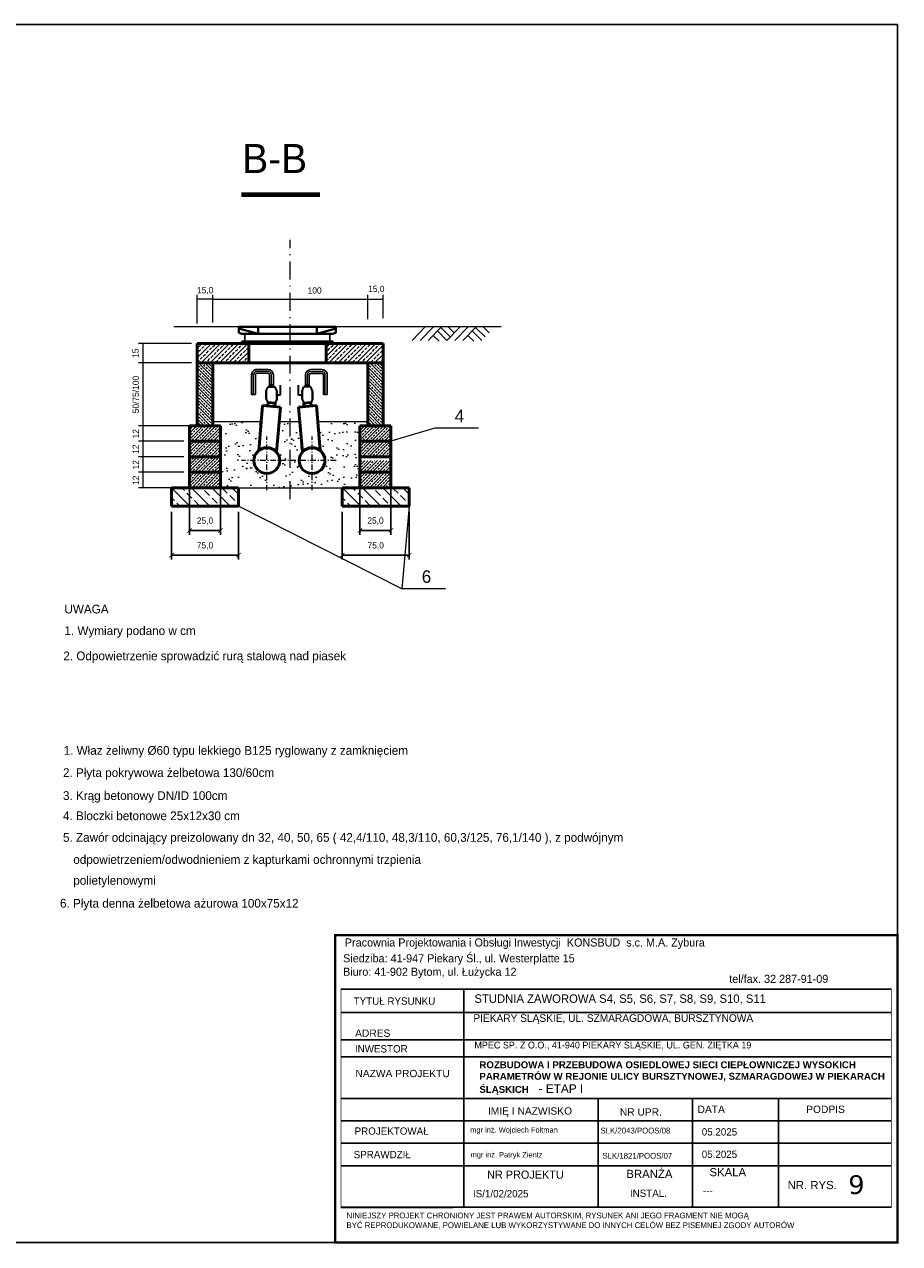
# Model space of a CAD drawing. Extents: x 6567519 to 6569315, y 5583523 to 5585607.
# Tile 43 of 67: x 6568908 to 6569005, y 5583765 to 5583901. Entities that reach past the tile are written whole.
import ezdxf

# ---------------------------------------------------------------- set-up
doc = ezdxf.new("R2010")
doc.units = 0
doc.header["$PDSIZE"] = 0.75
doc.linetypes.add('DGN Style 4', pattern=[2.564227, 1.281312, -0.640656, 0.001602, -0.640656])
doc.linetypes.add('GAK', pattern=[3.5, 2, -0.7, 0.1, -0.7])
doc.layers.get('0').update_dxf_attribs({"linetype": 'CONTINUOUS', "lineweight": 13})
doc.layers.get('Defpoints').update_dxf_attribs({"linetype": 'CONTINUOUS'})
for name, color, linetype, lineweight in [('0-przyłącze', 7, 'CONTINUOUS', 50), ('40', 10, 'CONTINUOUS', 40), ('OBRYS', 7, 'CONTINUOUS', 0), ('pomocnicza', 140, 'CONTINUOUS', 30), ('RAMKA', 7, 'CONTINUOUS', 25), ('sch_mont', 7, 'CONTINUOUS', 0), ('siec', 7, 'GAK', 70), ('studnia', 170, 'CONTINUOUS', 50), ('wymiar', 80, 'CONTINUOUS', 20)]:
    doc.layers.add(name, color=color, linetype=linetype, lineweight=lineweight)
doc.layers.add('_D.OBRZEŻE', color=43, linetype='CONTINUOUS')
doc.styles.add('Opisy018', font='verdana.ttf', dxfattribs={"height": 20})
doc.dimstyles.new('Kopia ISO-25', dxfattribs={"dimtxt": 0.7, "dimasz": 0.5, "dimexe": 0.5, "dimexo": 0.625, "dimtad": 1, "dimdsep": 46, "dimtxsty": 'Standard', "dimblk": 'ARCHTICK', "dimcen": 2.5, "dimadec": 0, "dimazin": 0, "dimtfac": 1, "dimtmove": 0, "dimatfit": 3, "dimfxl": 0, "dimarcsym": 0})
pattern_1 = [(45, (6566893.1232, 5582774.073), (-0.50911688, 0.50911688), []), (45, (6566893.6315, 5582774.073), (-0.50911688, 0.50911688), [0.3456, -0.144])]
pattern_2 = [(45, (-5226.1403, 15383.1629), (-0.353553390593, 0.353553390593), []), (45, (-5225.78676, 15383.1629), (-0.353553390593, 0.353553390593), [0.25, -0.125])]

# ---------------------------------------------------------------- blocks, each defined once
blk = doc.blocks.new('_ArchTick')
at = {"color": 0, "linetype": 'ByBlock', "const_width": 0.15}
blk.add_lwpolyline([(-0.5, -0.5), (0.5, 0.5)], dxfattribs=at)
blk = doc.blocks.new('*D439')
at = {"layer": 'Defpoints', "color": 0, "linetype": 'ByBlock', "lineweight": 20}
for p in [(6568926.1, 5583851.23), (6568929.56, 5583851.23), (6568929.56, 5583844.76)]:
    blk.add_point(p, dxfattribs=at)
at = {"layer": 'pomocnicza', "color": 0, "linetype": 'ByBlock', "lineweight": -2}
for p, q in [((6568926.1, 5583850.61), (6568926.1, 5583844.26)), ((6568929.56, 5583850.61), (6568929.56, 5583844.26)), ((6568926.1, 5583844.76), (6568929.56, 5583844.76))]:
    blk.add_line(p, q, dxfattribs=at)
at = {"layer": 'pomocnicza', "color": 0, "linetype": 'ByBlock', "lineweight": -2, "xscale": 0.5, "yscale": 0.5, "zscale": 0.5, "rotation": 180}
blk.add_blockref('_ArchTick', (6568926.1, 5583844.76), dxfattribs=at)
at = {"layer": 'pomocnicza', "color": 0, "linetype": 'ByBlock', "lineweight": -2, "xscale": 0.5, "yscale": 0.5, "zscale": 0.5}
blk.add_blockref('_ArchTick', (6568929.56, 5583844.76), dxfattribs=at)
at = {"layer": 'pomocnicza', "color": 0, "linetype": 'ByBlock', "lineweight": 20, "insert": (6568927.83, 5583845.79), "char_height": 0.7, "attachment_point": 5}
blk.add_mtext('25,0', dxfattribs=at)
blk = doc.blocks.new('*D438')
at = {"layer": 'Defpoints', "color": 0, "linetype": 'ByBlock', "lineweight": 20}
for p in [(6568945.11, 5583851.23), (6568948.56, 5583851.23), (6568948.56, 5583844.76)]:
    blk.add_point(p, dxfattribs=at)
at = {"layer": 'pomocnicza', "color": 0, "linetype": 'ByBlock', "lineweight": -2}
for p, q in [((6568945.11, 5583850.61), (6568945.11, 5583844.26)), ((6568948.56, 5583850.61), (6568948.56, 5583844.26)), ((6568945.11, 5583844.76), (6568948.56, 5583844.76))]:
    blk.add_line(p, q, dxfattribs=at)
at = {"layer": 'pomocnicza', "color": 0, "linetype": 'ByBlock', "lineweight": -2, "xscale": 0.5, "yscale": 0.5, "zscale": 0.5, "rotation": 180}
blk.add_blockref('_ArchTick', (6568945.11, 5583844.76), dxfattribs=at)
at = {"layer": 'pomocnicza', "color": 0, "linetype": 'ByBlock', "lineweight": -2, "xscale": 0.5, "yscale": 0.5, "zscale": 0.5}
blk.add_blockref('_ArchTick', (6568948.56, 5583844.76), dxfattribs=at)
at = {"layer": 'pomocnicza', "color": 0, "linetype": 'ByBlock', "lineweight": 20, "insert": (6568946.84, 5583845.79), "char_height": 0.7, "attachment_point": 5}
blk.add_mtext('25,0', dxfattribs=at)
blk = doc.blocks.new('*D434')
at = {"layer": 'Defpoints', "color": 0, "linetype": 'ByBlock', "lineweight": 20}
for p in [(6568924.1, 5583847.47), (6568931.56, 5583847.47), (6568931.56, 5583842)]:
    blk.add_point(p, dxfattribs=at)
at = {"layer": 'studnia', "color": 0, "linetype": 'ByBlock', "lineweight": -2}
for p, q in [((6568924.1, 5583846.84), (6568924.1, 5583841.5)), ((6568931.56, 5583846.84), (6568931.56, 5583841.5)), ((6568924.1, 5583842), (6568931.56, 5583842))]:
    blk.add_line(p, q, dxfattribs=at)
at = {"layer": 'studnia', "color": 0, "linetype": 'ByBlock', "lineweight": -2, "xscale": 0.5, "yscale": 0.5, "zscale": 0.5, "rotation": 180}
blk.add_blockref('_ArchTick', (6568924.1, 5583842), dxfattribs=at)
at = {"layer": 'studnia', "color": 0, "linetype": 'ByBlock', "lineweight": -2, "xscale": 0.5, "yscale": 0.5, "zscale": 0.5}
blk.add_blockref('_ArchTick', (6568931.56, 5583842), dxfattribs=at)
at = {"layer": 'studnia', "color": 0, "linetype": 'ByBlock', "lineweight": 20, "insert": (6568927.83, 5583843.03), "char_height": 0.7, "attachment_point": 5}
blk.add_mtext('75,0', dxfattribs=at)
blk = doc.blocks.new('*D435')
at = {"layer": 'Defpoints', "color": 0, "linetype": 'ByBlock', "lineweight": 20}
for p in [(6568943.14, 5583847.47), (6568950.6, 5583847.47), (6568950.6, 5583842)]:
    blk.add_point(p, dxfattribs=at)
at = {"layer": 'studnia', "color": 0, "linetype": 'ByBlock', "lineweight": -2}
for p, q in [((6568943.14, 5583846.84), (6568943.14, 5583841.5)), ((6568950.6, 5583846.84), (6568950.6, 5583841.5)), ((6568943.14, 5583842), (6568950.6, 5583842))]:
    blk.add_line(p, q, dxfattribs=at)
at = {"layer": 'studnia', "color": 0, "linetype": 'ByBlock', "lineweight": -2, "xscale": 0.5, "yscale": 0.5, "zscale": 0.5, "rotation": 180}
blk.add_blockref('_ArchTick', (6568943.14, 5583842), dxfattribs=at)
at = {"layer": 'studnia', "color": 0, "linetype": 'ByBlock', "lineweight": -2, "xscale": 0.5, "yscale": 0.5, "zscale": 0.5}
blk.add_blockref('_ArchTick', (6568950.6, 5583842), dxfattribs=at)
at = {"layer": 'studnia', "color": 0, "linetype": 'ByBlock', "lineweight": 20, "insert": (6568946.87, 5583843.03), "char_height": 0.7, "attachment_point": 5}
blk.add_mtext('75,0', dxfattribs=at)

msp = doc.modelspace()

# ---------------------------------------------------------------- hatches: boundary and pattern name
at = {"layer": 'siec', "linetype": 'Continuous', "lineweight": 20}
h = msp.add_hatch(dxfattribs=at)
h.set_pattern_fill('ANSI33', color=0, scale=2, angle=90, style=0)
h.set_pattern_definition([(135, (-5226.1403, 15383.1629), (-0.353553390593, -0.353553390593), []), (135, (-5226.1403, 15383.51643), (-0.353553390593, -0.353553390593), [0.25, -0.125])])
h.paths.add_polyline_path([(6568928.692, 5583863.427), (6568926.964, 5583863.427), (6568926.964, 5583856.418), (6568928.692, 5583856.418)])
h.paths.add_polyline_path([(6568947.7, 5583863.427), (6568946.946, 5583863.427), (6568945.972, 5583863.427), (6568945.972, 5583858.998), (6568947.7, 5583858.998)])
h.paths.add_polyline_path([(6568947.7, 5583858.998), (6568945.972, 5583858.998), (6568945.972, 5583856.418), (6568947.7, 5583856.418)])
h = msp.add_hatch(dxfattribs=at)
h.set_pattern_fill('AR-SAND', color=0, style=0)
h.set_pattern_definition([(37.5, (-5226.1403, 15383.1629), (-0.0629933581, 1.926823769), [0, -1.52, 0, -1.7, 0, -1.625]), (7.5, (-5226.1403, 15383.163), (1.7697767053, 2.8221460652), [0, -0.82, 0, -1.37, 0, -0.525]), (327.5, (-5227.3703, 15383.1629), (3.11414186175, 0.00565905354), [0, -0.5, 0, -1.8, 0, -2.35]), (317.5, (-5227.3703, 15383.163), (3.0061266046, 0.8776755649), [0, -0.25, 0, -1.18, 0, -1.35])])
h.paths.add_polyline_path([(6568933.29, 5583852.54, -0.2269622), (6568933.827, 5583853.661), (6568934.096, 5583856.86), (6568928.692, 5583856.86), (6568928.692, 5583856.418), (6568929.556, 5583856.418), (6568929.556, 5583854.69), (6568929.556, 5583852.962), (6568929.556, 5583851.234), (6568929.556, 5583849.506), (6568934.73, 5583849.506), (6568934.73, 5583851.1, -0.4142136)])
h.paths.add_polyline_path([(6568937.332, 5583852.54), (6568936.17, 5583852.54, -0.4142136), (6568934.73, 5583851.1), (6568934.73, 5583849.506), (6568937.332, 5583849.506), (6568937.332, 5583850.412, -0.4142136), (6568937.003, 5583850.742, -0.4142136), (6568937.332, 5583851.071)])
h.paths.add_polyline_path([(6568937.332, 5583856.86), (6568936.098, 5583856.86), (6568935.814, 5583853.488, -0.1815108), (6568936.17, 5583852.54), (6568937.332, 5583852.54)])
h.paths.add_polyline_path([(6568938.402, 5583856.86), (6568937.332, 5583856.86), (6568937.332, 5583852.54), (6568938.33, 5583852.54, -0.1815108), (6568938.686, 5583853.488)])
h.paths.add_polyline_path([(6568939.77, 5583851.1, -0.4142136), (6568938.33, 5583852.54), (6568937.332, 5583852.54), (6568937.332, 5583851.071, -0.4142136), (6568937.661, 5583850.742, -0.4142136), (6568937.332, 5583850.412), (6568937.332, 5583849.506), (6568939.77, 5583849.506)])
h.paths.add_polyline_path([(6568945.108, 5583851.234), (6568945.108, 5583852.54), (6568941.21, 5583852.54, -0.4142136), (6568939.77, 5583851.1), (6568939.77, 5583849.506), (6568945.108, 5583849.506)])
h.paths.add_polyline_path([(6568945.108, 5583854.69), (6568945.108, 5583856.418), (6568945.972, 5583856.418), (6568945.972, 5583856.86), (6568940.405, 5583856.86), (6568940.673, 5583853.661, -0.2269622), (6568941.21, 5583852.54), (6568945.108, 5583852.54), (6568945.108, 5583852.962)])
h = msp.add_hatch(dxfattribs=at)
h.set_pattern_fill('ANSI33', color=0, scale=2, style=0)
h.set_pattern_definition(pattern_2)
h.paths.add_polyline_path([(6568929.556, 5583852.962), (6568926.1, 5583852.962), (6568926.1, 5583851.234), (6568929.556, 5583851.234)])
h.paths.add_polyline_path([(6568929.556, 5583854.69), (6568928.692, 5583854.69), (6568926.964, 5583854.69), (6568926.1, 5583854.69), (6568926.1, 5583852.962), (6568929.556, 5583852.962)])
h.paths.add_polyline_path([(6568929.556, 5583856.418), (6568928.692, 5583856.418), (6568926.964, 5583856.418), (6568926.1, 5583856.418), (6568926.1, 5583854.69), (6568926.964, 5583854.69), (6568928.692, 5583854.69), (6568929.556, 5583854.69)])
h.paths.add_polyline_path([(6568948.564, 5583856.418), (6568947.7, 5583856.418), (6568945.972, 5583856.418), (6568945.108, 5583856.418), (6568945.108, 5583854.69), (6568945.972, 5583854.69), (6568947.7, 5583854.69), (6568948.564, 5583854.69)])
h.paths.add_polyline_path([(6568948.564, 5583854.69), (6568947.7, 5583854.69), (6568945.972, 5583854.69), (6568945.108, 5583854.69), (6568945.108, 5583852.962), (6568948.564, 5583852.962)])
h.paths.add_polyline_path([(6568948.564, 5583852.54), (6568945.108, 5583852.54), (6568945.108, 5583851.234), (6568948.564, 5583851.234)])
h.paths.add_polyline_path([(6568948.564, 5583851.234), (6568945.108, 5583851.234), (6568945.108, 5583849.506), (6568948.564, 5583849.506)])
h = msp.add_hatch(dxfattribs=at)
h.set_pattern_fill('ANSI33', color=0, scale=2, style=0)
h.set_pattern_definition(pattern_2)
h.paths.add_polyline_path([(6568929.556, 5583851.234), (6568926.1, 5583851.234), (6568926.1, 5583849.506), (6568929.556, 5583849.506)])
at = {"layer": 'studnia', "linetype": 'ByBlock', "lineweight": 20}
h = msp.add_hatch(dxfattribs=at)
h.set_pattern_fill('ANSI33', color=0, scale=0.25, angle=270, style=0)
h.set_pattern_definition([(315, (4995.9084, 4596.7978), (1.12253201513, 1.12253201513), []), (315, (4995.9084, 4595.6753), (1.12253201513, 1.12253201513), [0.79375, -0.396875])])
h.paths.add_polyline_path([(6568931.558, 5583849.506), (6568924.098, 5583849.506), (6568924.098, 5583847.467), (6568931.558, 5583847.467)])
h = msp.add_hatch(dxfattribs=at)
h.set_pattern_fill('ANSI33', color=0, scale=0.25, angle=270, style=0)
h.set_pattern_definition([(315, (5014.9537, 4596.7978), (1.12253201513, 1.12253201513), []), (315, (5014.9537, 4595.6753), (1.12253201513, 1.12253201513), [0.79375, -0.396875])])
h.paths.add_polyline_path([(6568950.603, 5583849.506), (6568943.143, 5583849.506), (6568943.143, 5583847.467), (6568950.603, 5583847.467)])
at = {"layer": 'wymiar'}
h = msp.add_hatch(dxfattribs=at)
h.set_pattern_fill('JIS_STN_2.5', color=0, scale=0.288, style=0)
h.set_pattern_definition(pattern_1)
h.paths.add_polyline_path([(6568932.709, 5583863.427), (6568932.709, 5583865.587), (6568926.964, 5583865.587), (6568926.964, 5583863.427)])
h = msp.add_hatch(dxfattribs=at)
h.set_pattern_fill('JIS_STN_2.5', color=0, scale=0.288, style=0)
h.set_pattern_definition(pattern_1)
h.paths.add_polyline_path([(6568941.349, 5583865.587), (6568941.349, 5583863.427), (6568947.7, 5583863.427), (6568947.7, 5583865.587)])

# ---------------------------------------------------------------- linework, layer by layer
at = {"layer": '0-przyłącze', "color": 0, "lineweight": 30}
for p, q in [((6568932.289, 5583865.827, 10.18), (6568932.289, 5583866.667, 10.18)), ((6568941.74, 5583865.827, 10.18), (6568941.74, 5583866.667, 10.18))]:
    msp.add_line(p, q, dxfattribs=at)
at = {"layer": '0-przyłącze', "color": 0, "lineweight": 35}
for p, q in [((6568935.031, 5583860.757, 10.18), (6568935.031, 5583860.951, 10.18)), ((6568935.031, 5583860.951, 10.18), (6568935.412, 5583860.951, 10.18)), ((6568935.459, 5583860.951, 10.18), (6568935.094, 5583860.951, 10.18)), ((6568935.459, 5583860.757, 10.18), (6568935.459, 5583860.951, 10.18)), ((6568936.239, 5583859.851, 10.18), (6568936.239, 5583860.957, 10.18)), ((6568938.256, 5583859.838, 10.18), (6568938.256, 5583860.944, 10.18)), ((6568939.035, 5583860.744, 10.18), (6568939.035, 5583860.938, 10.18)), ((6568939.035, 5583860.938, 10.18), (6568939.401, 5583860.938, 10.18)), ((6568939.463, 5583860.938, 10.18), (6568939.083, 5583860.938, 10.18)), ((6568939.463, 5583860.744, 10.18), (6568939.463, 5583860.938, 10.18)), ((6568934.659, 5583860.305, 10.18), (6568934.859, 5583860.757, 10.18)), ((6568934.659, 5583860.305, 10.18), (6568934.659, 5583859.398, 10.18)), ((6568934.659, 5583859.398, 10.18), (6568934.659, 5583860.305, 10.18)), ((6568934.859, 5583860.757, 10.18), (6568935.646, 5583860.757, 10.18)), ((6568935.846, 5583860.305, 10.18), (6568935.646, 5583860.757, 10.18)), ((6568935.846, 5583860.305, 10.18), (6568935.846, 5583859.398, 10.18)), ((6568935.846, 5583859.398, 10.18), (6568935.846, 5583860.305, 10.18)), ((6568935.846, 5583859.851, 10.18), (6568936.239, 5583859.851, 10.18)), ((6568938.648, 5583859.838, 10.18), (6568938.256, 5583859.838, 10.18)), ((6568938.648, 5583860.292, 10.18), (6568938.848, 5583860.744, 10.18)), ((6568938.648, 5583860.292, 10.18), (6568938.648, 5583859.385, 10.18)), ((6568938.648, 5583859.385, 10.18), (6568938.648, 5583860.292, 10.18)), ((6568939.635, 5583860.744, 10.18), (6568938.848, 5583860.744, 10.18)), ((6568939.835, 5583860.292, 10.18), (6568939.635, 5583860.744, 10.18)), ((6568939.835, 5583860.292, 10.18), (6568939.835, 5583859.385, 10.18)), ((6568939.835, 5583859.385, 10.18), (6568939.835, 5583860.292, 10.18)), ((6568934.659, 5583859.398, 10.18), (6568934.859, 5583858.946, 10.18)), ((6568935.846, 5583859.398, 10.18), (6568935.646, 5583858.946, 10.18)), ((6568938.648, 5583859.385, 10.18), (6568938.848, 5583858.932, 10.18)), ((6568939.835, 5583859.385, 10.18), (6568939.635, 5583858.932, 10.18))]:
    msp.add_line(p, q, dxfattribs=at)
at = {"layer": '40', "color": 0}
for p, q in [((6568931.611, 5583867.434, 10.18), (6568942.418, 5583867.439, 10.18)), ((6568931.611, 5583867.434, 10.18), (6568931.611, 5583866.787, 10.18)), ((6568933.745, 5583866.667, 10.18), (6568931.611, 5583867.267, 10.18)), ((6568931.611, 5583866.787, 10.18), (6568931.944, 5583866.667, 10.18)), ((6568931.944, 5583866.667, 10.18), (6568942.084, 5583866.667, 10.18)), ((6568933.744, 5583867.435, 10.18), (6568933.745, 5583866.667, 10.18)), ((6568940.284, 5583867.435, 10.18), (6568940.284, 5583866.667, 10.18)), ((6568940.284, 5583866.667, 10.18), (6568942.417, 5583867.267, 10.18)), ((6568942.417, 5583866.787, 10.18), (6568942.084, 5583866.667, 10.18)), ((6568942.418, 5583867.434, 10.18), (6568942.417, 5583866.787, 10.18)), ((6568931.945, 5583865.827, 10.18), (6568931.945, 5583865.587, 10.18)), ((6568931.945, 5583865.827, 10.18), (6568942.084, 5583865.827, 10.18)), ((6568942.084, 5583865.827, 10.18), (6568942.084, 5583865.587, 10.18))]:
    msp.add_line(p, q, dxfattribs=at)
at = {"layer": '_D.OBRZEŻE', "color": 0}
for p, q in [((6568942.974, 5583793.63, 10.18), (6569004.361, 5583793.63, 10.18)), ((6568956.688, 5583769.32, 10.18), (6568956.688, 5583793.63, 10.18)), ((6568942.992, 5583791.031, 10.18), (6569004.36, 5583791.031, 10.18)), ((6568943.002, 5583787.963, 10.18), (6569004.359, 5583787.963, 10.18)), ((6568943.002, 5583786.074, 10.18), (6569004.358, 5583786.074, 10.18)), ((6568943.002, 5583781.446, 10.18), (6569004.356, 5583781.446, 10.18)), ((6568971.687, 5583769.32, 10.18), (6568971.687, 5583781.446, 10.18)), ((6568982.194, 5583769.32, 10.18), (6568982.194, 5583781.446, 10.18)), ((6568991.788, 5583769.32, 10.18), (6568991.788, 5583781.446, 10.18)), ((6568943.002, 5583778.946, 10.18), (6569004.356, 5583778.946, 10.18)), ((6568943.002, 5583776.446, 10.18), (6569004.355, 5583776.446, 10.18)), ((6568943.002, 5583773.946, 10.18), (6569004.354, 5583773.946, 10.18)), ((6568943.002, 5583769.32, 10.18), (6569004.352, 5583769.32, 10.18))]:
    msp.add_line(p, q, dxfattribs=at)
at = {"layer": '_D.OBRZEŻE', "color": 0, "elevation": 10.18}
for points, const_width in [([(6568942.343, 5583799.63), (6569005.043, 5583799.63), (6569005.043, 5583765.393), (6568942.343, 5583765.393)], 0.259), ([(6569004.361, 5583793.643), (6568943.002, 5583793.643), (6568943.002, 5583769.244), (6569004.352, 5583769.283)], 0.0739)]:
    msp.add_lwpolyline(points, close=True, dxfattribs=dict(at, const_width=const_width))
at = {"layer": 'Defpoints', "color": 0, "lineweight": 20}
for p in [(6568926.964, 5583870.522, 10.18), (6568945.972, 5583870.522, 10.18), (6568947.7, 5583870.522, 10.18), (6568921.901, 5583865.587, 10.18), (6568921.901, 5583854.69, 10.18), (6568921.901, 5583852.962, 10.18), (6568921.901, 5583851.234, 10.18)]:
    msp.add_point(p, dxfattribs=at)
at = {"layer": 'Defpoints', "color": 0}
for p in [(6568945.972, 5583867.808, 10.18), (6568945.972, 5583867.683, 10.18), (6568947.7, 5583867.779, 10.18), (6568926.964, 5583867.206, 10.18), (6568928.692, 5583867.426, 10.18), (6568928.692, 5583867.301, 10.18), (6568926.964, 5583865.587, 10.18), (6568926.339, 5583863.427, 10.18), (6568926.964, 5583863.427, 10.18), (6568926.1, 5583856.418, 10.18), (6568926.964, 5583856.418, 10.18), (6568926.1, 5583854.69, 10.18), (6568926.1, 5583854.69, 10.18), (6568926.1, 5583852.962, 10.18), (6568926.1, 5583852.962, 10.18), (6568926.1, 5583851.234, 10.18), (6568926.1, 5583851.234, 10.18), (6568926.1, 5583849.506, 10.18)]:
    msp.add_point(p, dxfattribs=at)
at = {"layer": 'OBRYS', "color": 0, "lineweight": 30}
for p, q in [((6568934.75, 5583862.268, 10.18), (6568933.607, 5583862.268, 10.18)), ((6568934.869, 5583862.696, 10.18), (6568933.622, 5583862.696, 10.18)), ((6568934.883, 5583862.268, 10.18), (6568934.75, 5583862.268, 10.18)), ((6568939.611, 5583862.255, 10.18), (6568939.745, 5583862.255, 10.18)), ((6568939.626, 5583862.683, 10.18), (6568940.873, 5583862.683, 10.18)), ((6568939.745, 5583862.255, 10.18), (6568940.888, 5583862.255, 10.18))]:
    msp.add_line(p, q, dxfattribs=at)
at = {"layer": 'OBRYS', "color": 0, "lineweight": 20}
for p, q in [((6568934.876, 5583862.482, 10.18), (6568933.614, 5583862.482, 10.18)), ((6568939.618, 5583862.469, 10.18), (6568940.88, 5583862.469, 10.18))]:
    msp.add_line(p, q, dxfattribs=at)
at = {"layer": 'OBRYS', "color": 0, "linetype": 'Continuous', "lineweight": 30}
for p, q in [((6568933.031, 5583859.923, 10.18), (6568933.031, 5583862.106, 10.18)), ((6568933.459, 5583859.926, 10.18), (6568933.459, 5583862.12, 10.18)), ((6568935.031, 5583862.113, 10.18), (6568935.031, 5583860.951, 10.18)), ((6568935.459, 5583862.106, 10.18), (6568935.459, 5583860.951, 10.18)), ((6568939.035, 5583862.092, 10.18), (6568939.035, 5583860.938, 10.18)), ((6568939.463, 5583862.1, 10.18), (6568939.463, 5583860.938, 10.18)), ((6568941.035, 5583859.913, 10.18), (6568941.035, 5583862.107, 10.18)), ((6568941.463, 5583859.91, 10.18), (6568941.463, 5583862.092, 10.18)), ((6568933.459, 5583859.923, 10.18), (6568933.031, 5583859.923, 10.18)), ((6568941.035, 5583859.91, 10.18), (6568941.463, 5583859.91, 10.18))]:
    msp.add_line(p, q, dxfattribs=at)
at = {"layer": 'OBRYS', "color": 0, "lineweight": 30, "extrusion": (0, 0, -1)}
for centre, radius, start, end in [((-6568933.622, 5583862.106, -10.18), 0.591, 359.9989, 89.9989), ((-6568934.883, 5583862.12, -10.18), 0.148, 89.9989, 179.9989), ((-6568939.611, 5583862.107, -10.18), 0.148, 0.0011, 90.0011), ((-6568940.873, 5583862.092, -10.18), 0.591, 90.0011, 180.0011)]:
    msp.add_arc(centre, radius, start, end, dxfattribs=at)
at = {"layer": 'OBRYS', "color": 0, "lineweight": 20}
for centre, start, end in [((6568933.614, 5583862.113, 10.18), 90.0011, 180.0011), ((6568934.876, 5583862.113, 10.18), 0.0011, 90.0011), ((6568939.618, 5583862.1, 10.18), 89.9989, 179.9989), ((6568940.88, 5583862.1, 10.18), 359.9989, 89.9989)]:
    msp.add_arc(centre, 0.369, start, end, dxfattribs=at)
at = {"layer": 'OBRYS', "color": 0, "lineweight": 30}
for centre, radius, start, end in [((6568933.607, 5583862.12, 10.18), 0.148, 90.0011, 180.0011), ((6568934.869, 5583862.106, 10.18), 0.591, 0.0011, 90.0011), ((6568939.626, 5583862.092, 10.18), 0.591, 89.9989, 179.9989), ((6568940.888, 5583862.107, 10.18), 0.148, 359.9989, 89.9989)]:
    msp.add_arc(centre, radius, start, end, dxfattribs=at)
at = {"layer": 'pomocnicza', "color": 0, "lineweight": 25}
for p, q in [((6568802.898, 5583901.16, 10.18), (6569005.043, 5583901.16, 10.18)), ((6569005.043, 5583901.16, 10.18), (6569005.043, 5583765.393, 10.18)), ((6568802.898, 5583765.393, 10.18), (6569005.043, 5583765.393, 10.18))]:
    msp.add_line(p, q, dxfattribs=at)
at = {"layer": 'pomocnicza', "color": 0, "linetype": 'ByBlock', "lineweight": 20}
for p, q in [((6568926.964, 5583867.831, 10.18), (6568926.964, 5583871.022, 10.18)), ((6568928.692, 5583870.522, 10.18), (6568926.964, 5583870.522, 10.18)), ((6568928.692, 5583867.926, 10.18), (6568928.692, 5583871.022, 10.18)), ((6568928.692, 5583870.522, 10.18), (6568945.972, 5583870.522, 10.18)), ((6568945.972, 5583868.308, 10.18), (6568945.972, 5583871.022, 10.18)), ((6568945.972, 5583870.522, 10.18), (6568947.7, 5583870.522, 10.18)), ((6568947.7, 5583868.404, 10.18), (6568947.7, 5583871.022, 10.18)), ((6568926.339, 5583865.587, 10.18), (6568920.426, 5583865.587, 10.18)), ((6568920.926, 5583863.427, 10.18), (6568920.926, 5583865.587, 10.18)), ((6568925.714, 5583863.427, 10.18), (6568920.426, 5583863.427, 10.18)), ((6568920.926, 5583856.418, 10.18), (6568920.926, 5583863.427, 10.18)), ((6568926.339, 5583863.427, 10.18), (6568921.401, 5583863.427, 10.18)), ((6568925.475, 5583856.418, 10.18), (6568920.426, 5583856.418, 10.18)), ((6568920.926, 5583854.69, 10.18), (6568920.926, 5583856.418, 10.18)), ((6568926.339, 5583856.418, 10.18), (6568921.401, 5583856.418, 10.18)), ((6568925.475, 5583854.69, 10.18), (6568920.426, 5583854.69, 10.18)), ((6568925.475, 5583854.69, 10.18), (6568920.426, 5583854.69, 10.18)), ((6568920.926, 5583852.962, 10.18), (6568920.926, 5583854.69, 10.18)), ((6568925.475, 5583852.962, 10.18), (6568920.426, 5583852.962, 10.18)), ((6568925.475, 5583852.962, 10.18), (6568920.426, 5583852.962, 10.18)), ((6568920.926, 5583851.234, 10.18), (6568920.926, 5583852.962, 10.18)), ((6568925.475, 5583851.234, 10.18), (6568920.426, 5583851.234, 10.18)), ((6568925.475, 5583851.234, 10.18), (6568920.426, 5583851.234, 10.18)), ((6568920.926, 5583849.506, 10.18), (6568920.926, 5583851.234, 10.18)), ((6568925.475, 5583849.506, 10.18), (6568920.426, 5583849.506, 10.18))]:
    msp.add_line(p, q, dxfattribs=at)
at = {"layer": 'RAMKA', "color": 0, "linetype": 'ByBlock'}
for p, q in [((6568926.1, 5583844.756, 10.18), (6568929.556, 5583844.756, 10.18)), ((6568945.108, 5583844.756, 10.18), (6568948.564, 5583844.756, 10.18))]:
    msp.add_line(p, q, dxfattribs=at)
at = {"layer": 'sch_mont', "color": 0, "lineweight": 20}
for p, q in [((6568933.248, 5583859.926, 10.18), (6568933.248, 5583862.156, 10.18)), ((6568941.247, 5583859.913, 10.18), (6568941.247, 5583862.143, 10.18))]:
    msp.add_line(p, q, dxfattribs=at)
at = {"layer": 'sch_mont', "color": 0, "linetype": 'DGN Style 4', "lineweight": 20}
for p, q in [((6568935.24, 5583860.951, 10.18), (6568935.239, 5583862.106, 10.18)), ((6568939.255, 5583860.938, 10.18), (6568939.255, 5583862.092, 10.18))]:
    msp.add_line(p, q, dxfattribs=at)
at = {"layer": 'siec', "color": 0, "linetype": 'Continuous', "lineweight": 20}
msp.add_line((6568929.556, 5583849.506, 10.18), (6568945.108, 5583849.506, 10.18), dxfattribs=at)
at = {"layer": 'studnia', "color": 0}
for p, q in [((6568926.964, 5583863.427, 10.18), (6568926.964, 5583865.587, 10.18)), ((6568926.964, 5583865.587, 10.18), (6568947.7, 5583865.587, 10.18)), ((6568932.709, 5583863.427, 10.18), (6568932.709, 5583865.587, 10.18)), ((6568941.349, 5583863.427, 10.18), (6568941.349, 5583865.587, 10.18)), ((6568947.7, 5583863.427, 10.18), (6568947.7, 5583865.587, 10.18)), ((6568926.964, 5583856.418, 10.18), (6568926.964, 5583863.427, 10.18)), ((6568926.964, 5583863.427, 10.18), (6568928.692, 5583863.427, 10.18)), ((6568926.964, 5583863.427, 10.18), (6568947.7, 5583863.427, 10.18)), ((6568928.692, 5583863.427, 10.18), (6568928.692, 5583856.418, 10.18)), ((6568945.972, 5583856.418, 10.18), (6568945.972, 5583863.427, 10.18)), ((6568945.972, 5583863.427, 10.18), (6568947.7, 5583863.427, 10.18)), ((6568947.7, 5583863.427, 10.18), (6568947.7, 5583856.418, 10.18)), ((6568933.826, 5583853.655, 10.18), (6568934.248, 5583858.677, 10.18)), ((6568934.248, 5583858.677, 10.18), (6568936.237, 5583858.51, 10.18)), ((6568934.836, 5583858.628, 10.18), (6568934.868, 5583858.998, 10.18)), ((6568934.868, 5583858.998, 10.18), (6568935.652, 5583858.932, 10.18)), ((6568935.652, 5583858.932, 10.18), (6568935.621, 5583858.562, 10.18)), ((6568935.814, 5583853.488, 10.18), (6568936.237, 5583858.51, 10.18)), ((6568940.252, 5583858.677, 10.18), (6568938.264, 5583858.51, 10.18)), ((6568938.686, 5583853.488, 10.18), (6568938.264, 5583858.51, 10.18)), ((6568939.633, 5583858.998, 10.18), (6568938.848, 5583858.932, 10.18)), ((6568938.848, 5583858.932, 10.18), (6568938.879, 5583858.562, 10.18)), ((6568939.664, 5583858.628, 10.18), (6568939.633, 5583858.998, 10.18)), ((6568940.674, 5583853.655, 10.18), (6568940.252, 5583858.677, 10.18)), ((6568926.964, 5583856.418, 10.18), (6568926.1, 5583856.418, 10.18)), ((6568926.1, 5583856.418, 10.18), (6568926.1, 5583854.69, 10.18)), ((6568926.964, 5583856.418, 10.18), (6568928.692, 5583856.418, 10.18)), ((6568926.964, 5583856.418, 10.18), (6568928.692, 5583856.418, 10.18)), ((6568928.692, 5583856.418, 10.18), (6568929.556, 5583856.418, 10.18)), ((6568929.556, 5583856.418, 10.18), (6568929.556, 5583854.69, 10.18)), ((6568945.972, 5583856.418, 10.18), (6568945.108, 5583856.418, 10.18)), ((6568945.108, 5583856.418, 10.18), (6568945.108, 5583854.69, 10.18)), ((6568945.972, 5583856.418, 10.18), (6568947.7, 5583856.418, 10.18)), ((6568945.972, 5583856.418, 10.18), (6568947.7, 5583856.418, 10.18)), ((6568945.972, 5583856.418, 10.18), (6568947.7, 5583856.418, 10.18)), ((6568947.7, 5583856.418, 10.18), (6568948.564, 5583856.418, 10.18)), ((6568948.564, 5583856.418, 10.18), (6568948.564, 5583854.69, 10.18)), ((6568926.1, 5583854.69, 10.18), (6568929.556, 5583854.69, 10.18)), ((6568926.964, 5583854.69, 10.18), (6568926.1, 5583854.69, 10.18)), ((6568926.1, 5583854.69, 10.18), (6568926.1, 5583852.962, 10.18)), ((6568926.964, 5583854.69, 10.18), (6568928.692, 5583854.69, 10.18)), ((6568928.692, 5583854.69, 10.18), (6568929.556, 5583854.69, 10.18)), ((6568929.556, 5583854.69, 10.18), (6568929.556, 5583852.962, 10.18)), ((6568945.108, 5583854.69, 10.18), (6568948.564, 5583854.69, 10.18)), ((6568945.972, 5583854.69, 10.18), (6568945.108, 5583854.69, 10.18)), ((6568945.108, 5583854.69, 10.18), (6568945.108, 5583852.962, 10.18)), ((6568945.972, 5583854.69, 10.18), (6568947.7, 5583854.69, 10.18)), ((6568947.7, 5583854.69, 10.18), (6568948.564, 5583854.69, 10.18)), ((6568948.564, 5583854.69, 10.18), (6568948.564, 5583852.962, 10.18)), ((6568926.1, 5583852.962, 10.18), (6568929.556, 5583852.962, 10.18)), ((6568926.1, 5583852.962, 10.18), (6568926.1, 5583851.234, 10.18)), ((6568929.556, 5583852.962, 10.18), (6568929.556, 5583851.234, 10.18)), ((6568945.108, 5583852.962, 10.18), (6568948.564, 5583852.962, 10.18)), ((6568945.108, 5583852.962, 10.18), (6568945.108, 5583851.234, 10.18)), ((6568948.564, 5583852.962, 10.18), (6568948.564, 5583851.234, 10.18)), ((6568926.1, 5583851.234, 10.18), (6568929.556, 5583851.234, 10.18)), ((6568926.1, 5583851.234, 10.18), (6568929.556, 5583851.234, 10.18)), ((6568926.1, 5583851.234, 10.18), (6568926.1, 5583849.506, 10.18)), ((6568929.556, 5583851.234, 10.18), (6568929.556, 5583849.506, 10.18)), ((6568945.108, 5583851.234, 10.18), (6568948.564, 5583851.234, 10.18)), ((6568945.108, 5583851.234, 10.18), (6568948.564, 5583851.234, 10.18)), ((6568945.108, 5583851.234, 10.18), (6568945.108, 5583849.506, 10.18)), ((6568948.564, 5583851.234, 10.18), (6568948.564, 5583849.506, 10.18)), ((6568926.1, 5583849.506, 10.18), (6568929.556, 5583849.506, 10.18)), ((6568945.108, 5583849.506, 10.18), (6568948.564, 5583849.506, 10.18))]:
    msp.add_line(p, q, dxfattribs=at)
at = {"layer": 'studnia', "color": 0, "linetype": 'ByBlock'}
for p, q in [((6568924.098, 5583849.506, 10.18), (6568931.558, 5583849.506, 10.18)), ((6568924.098, 5583849.506, 10.18), (6568924.098, 5583847.467, 10.18)), ((6568931.558, 5583847.467, 10.18), (6568931.558, 5583849.506, 10.18)), ((6568943.143, 5583849.506, 10.18), (6568950.603, 5583849.506, 10.18)), ((6568943.143, 5583849.506, 10.18), (6568943.143, 5583847.467, 10.18)), ((6568950.603, 5583847.467, 10.18), (6568950.603, 5583849.506, 10.18)), ((6568924.098, 5583847.467, 10.18), (6568931.558, 5583847.467, 10.18)), ((6568943.143, 5583847.467, 10.18), (6568950.603, 5583847.467, 10.18))]:
    msp.add_line(p, q, dxfattribs=at)
at = {"layer": 'studnia', "color": 0, "linetype": 'ByBlock', "lineweight": 20}
msp.add_line((6568950.603, 5583847.467, 10.18), (6568949.797, 5583838.237, 10.18), dxfattribs=at)
at = {"layer": 'studnia', "color": 0}
for centre in [(6568934.73, 5583852.54, 10.18), (6568939.77, 5583852.54, 10.18)]:
    msp.add_circle(centre, 1.44, dxfattribs=at)
at = {"layer": 'wymiar', "color": 0, "lineweight": 80}
msp.add_line((6568940.653, 5583882.167, 10.18), (6568931.913, 5583882.167, 10.18), dxfattribs=at)
at = {"layer": 'wymiar', "color": 0, "linetype": 'GAK'}
msp.add_line((6568937.332, 5583848.233, 10.18), (6568937.332, 5583877.138, 10.18), dxfattribs=at)
at = {"layer": 'wymiar', "color": 0}
for p, q in [((6568960.861, 5583867.436, 10.18), (6568924.347, 5583867.436, 10.18)), ((6568952.398, 5583867.436, 10.18), (6568950.922, 5583865.942, 10.18)), ((6568953.295, 5583867.436, 10.18), (6568951.819, 5583865.942, 10.18)), ((6568954.193, 5583867.436, 10.18), (6568952.716, 5583865.942, 10.18)), ((6568953.268, 5583866.501, 10.18), (6568953.94, 5583865.837, 10.18)), ((6568954.805, 5583865.942, 10.18), (6568953.748, 5583866.986, 10.18)), ((6568955.175, 5583866.318, 10.18), (6568954.119, 5583867.362, 10.18)), ((6568956.281, 5583867.436, 10.18), (6568954.805, 5583865.942, 10.18)), ((6568954.952, 5583867.436, 10.18), (6568955.624, 5583866.772, 10.18)), ((6568957.178, 5583867.436, 10.18), (6568955.702, 5583865.942, 10.18)), ((6568958.076, 5583867.436, 10.18), (6568956.599, 5583865.942, 10.18)), ((6568957.151, 5583866.501, 10.18), (6568957.823, 5583865.837, 10.18)), ((6568958.687, 5583865.942, 10.18), (6568957.631, 5583866.986, 10.18)), ((6568959.058, 5583866.318, 10.18), (6568958.002, 5583867.362, 10.18)), ((6568958.835, 5583867.436, 10.18), (6568959.507, 5583866.772, 10.18)), ((6568934.096, 5583856.86, 10.18), (6568928.692, 5583856.86, 10.18)), ((6568938.402, 5583856.86, 10.18), (6568936.098, 5583856.86, 10.18)), ((6568945.972, 5583856.86, 10.18), (6568940.405, 5583856.86, 10.18)), ((6568953.467, 5583856.138, 10.18), (6568948.564, 5583854.69, 10.18)), ((6568958.334, 5583856.138, 10.18), (6568953.467, 5583856.138, 10.18)), ((6568949.797, 5583838.237, 10.18), (6568931.558, 5583847.467, 10.18)), ((6568954.664, 5583838.237, 10.18), (6568949.797, 5583838.237, 10.18))]:
    msp.add_line(p, q, dxfattribs=at)
at = {"layer": 'wymiar', "color": 0, "linetype": 'GAK', "ltscale": 0.3}
for p, q in [((6568934.73, 5583849.255, 10.18), (6568934.73, 5583855.212, 10.18)), ((6568939.77, 5583849.255, 10.18), (6568939.77, 5583855.212, 10.18)), ((6568942.44, 5583852.54, 10.18), (6568931.908, 5583852.54, 10.18))]:
    msp.add_line(p, q, dxfattribs=at)

# ---------------------------------------------------------------- texts
at = {"layer": '_D.OBRZEŻE', "color": 0, "attachment_point": 1}
for s, insert, char_height, width in [('Pracownia Projektowania i Obsługi Inwestycji  KONSBUD  s.c. M.A. Zybura{\\Q15;              }', (6568943.429, 5583799.279, 10.18), 0.9, 281.08878), ('Siedziba: 41-947 Piekary Śl., ul. Westerplatte 15\\PBiuro: 41-902 Bytom, ul. Łużycka 12', (6568943.233, 5583797.516, 10.18), 0.9, 48.07269), ('{\\H0.8612x; tel/fax. 32 287-91-09}\\P ', (6568985.955, 5583795.226, 10.18), 1.045, 31.98503), ('STUDNIA ZAWOROWA S4, S5, S6, S7, S8, S9, S10, S11', (6568957.876, 5583793.04, 10.18), 0.9405, 47.74268), ('TYTUŁ RYSUNKU', (6568944.411, 5583792.705, 10.18), 0.81625, 23.69262), ('PIEKARY ŚLĄSKIE, UL. SZMARAGDOWA, BURSZTYNOWA', (6568957.757, 5583790.827, 10.18), 0.84645, 45.94637), ('{\\fArial|b0|i0|c238|p34;ADRES }', (6568944.573, 5583789.129, 10.18), 0.81625, 23.69262), ('MPEC SP. Z O.O., 41-940 PIEKARY ŚLĄSKIE, UL. GEN. ZIĘTKA 19', (6568957.873, 5583787.765, 10.18), 0.75, 51.59646), ('INWESTOR', (6568944.551, 5583787.384, 10.18), 0.8162, 23.69262), ('{\\fArial|b1|i0|c238|p34;\\H0.819x;ROZBUDOWA I PRZEBUDOWA OSIEDLOWEJ SIECI CIEPŁOWNICZEJ WYSOKICH PARAMETRÓW W REJONIE ULICY BURSZTYNOWEJ, SZMARAGDOWEJ W PIEKARACH ŚLĄSKICH\\fArial|b0|i0|c238|p34;\\H1.221x;  \\H1x; - ETAP I}', (6568958.426, 5583785.582, 10.18), 0.942155, 47.58608), ('{\\fArial|b0|i0|c238|p34;NAZWA PROJEKTU}', (6568944.609, 5583784.633, 10.18), 0.81625, 23.69262), ('{\\fArial|b0|i0|c238|p34;\\Q0;PODPIS}', (6568994.871, 5583780.642, 10.18), 0.81625, 23.69262), ('{\\fArial|b0|i0|c238|p34;\\Q0;IMIĘ I NAZWISKO}', (6568959.384, 5583780.455, 10.18), 0.81625, 23.69262), ('{\\fArial|b0|i0|c238|p34;NR UPR.}', (6568974.09, 5583780.347, 10.18), 0.81625, 23.69262), ('{\\fArial|b0|i0|c238|p34;\\Q0;DATA}', (6568982.76, 5583780.642, 10.18), 0.81625, 23.69262), ('PROJEKTOWAŁ', (6568944.518, 5583778.215, 10.18), 0.81625, 23.69262), ('mgr inż. Wojciech Foltman', (6568957.408, 5583778.24, 10.18), 0.6, 23.69262), ('SLK/2043/POOS/08', (6568971.935, 5583778.189, 10.18), 0.65, 22.50798), ('05.2025', (6568983.224, 5583778.129, 10.18), 0.8162, 23.69262), ('SPRAWDZIŁ', (6568944.413, 5583775.597, 10.18), 0.8162, 23.69262), ('mgr inż. Patryk Zientz', (6568957.452, 5583775.468, 10.18), 0.6, 23.69262), ('SLK/1821/POOS/07', (6568972.149, 5583775.374, 10.18), 0.65, 22.50798), ('05.2025', (6568983.224, 5583775.629, 10.18), 0.8162, 23.69262), ('NR PROJEKTU', (6568959.282, 5583773.403, 10.18), 0.90694, 23.69262), ('{\\fArial|b0|i0|c238|p34;\\Q0;BRANŻA}', (6568974.812, 5583773.491, 10.18), 0.90694, 23.69262), ('{\\fArial|b0|i0|c238|p34;\\Q0;SKALA}', (6568984.082, 5583773.679, 10.18), 0.90694, 23.69262), ('\\A1;    IS/1/02/2025', (6568956.502, 5583771.242, 10.18), 0.81625, 23.69262), ('^IINSTAL.', (6568971.951, 5583771.285, 10.18), 0.8162, 23.69262), ('{\\fArial|b0|i0|c238|p34;\\Q0;NR. RYS.}', (6568992.796, 5583772.242, 10.18), 0.90694, 23.69262), ('^I ---', (6568979.785, 5583771.561, 10.18), 0.8162, 23.69262), (' NINIEJSZY PROJEKT CHRONIONY JEST PRAWEM AUTORSKIM, RYSUNEK ANI JEGO FRAGMENT NIE MOGĄ\\P BYĆ REPRODUKOWANE, POWIELANE LUB WYKORZYSTYWANE DO INNYCH CELÓW BEZ PISEMNEJ ZGODY AUTORÓW', (6568943.37, 5583768.725, 10.18), 0.65, 72.48965)]:
    msp.add_mtext(s, dxfattribs=dict(at, insert=insert, char_height=char_height, width=width))
at = {"layer": '_D.OBRZEŻE', "color": 0, "insert": (6568999.559, 5583772.884, 10.18), "char_height": 2.09, "width": 3.42005, "attachment_point": 1, "style": 'Opisy018'}
msp.add_mtext('9', dxfattribs=at)
at = {"layer": 'pomocnicza', "color": 0}
for s, height, p in [('B-B', 3.24, (6568931.992, 5583884.589, 10.18)), ('4', 1.404, (6568955.677, 5583856.807, 10.18)), ('6', 1.404, (6568952.007, 5583838.906, 10.18)), ('UWAGA', 0.975, (6568912.156, 5583835.504, 10.18))]:
    msp.add_text(s, height=height, dxfattribs=at).set_placement(p)
at = {"layer": 'pomocnicza', "color": 0, "lineweight": 25}
for s, p in [('1. Wymiary podano w cm', (6568912.156, 5583833.093, 10.18)), ('2. Odpowietrzenie sprowadzić rurą stalową nad piasek', (6568912.032, 5583830.285, 10.18)), ('1. Właz żeliwny %%C60 typu lekkiego B125 ryglowany z zamknięciem', (6568912.067, 5583819.747, 10.18)), ('2. Płyta pokrywowa żelbetowa 130/60cm', (6568911.996, 5583817.27, 10.18)), ('3. Krąg betonowy DN/ID 100cm', (6568911.996, 5583814.713, 10.18)), ('4. Bloczki betonowe 25x12x30 cm', (6568911.996, 5583812.462, 10.18)), ('5. Zawór odcinający preizolowany dn 32, 40, 50, 65 ( 42,4/110, 48,3/110, 60,3/125, 76,1/140 ), z podwójnym', (6568911.996, 5583810.051, 10.18)), ('  odpowietrzeniem/odwodnieniem z kapturkami ochronnymi trzpienia', (6568912.421, 5583807.587, 10.18)), ('  polietylenowymi', (6568912.421, 5583805.263, 10.18)), ('6. Płyta denna żelbetowa ażurowa 100x75x12', (6568911.664, 5583802.711, 10.18))]:
    msp.add_text(s, height=0.975, dxfattribs=at).set_placement(p)
at = {"layer": 'pomocnicza', "color": 0, "linetype": 'ByBlock', "lineweight": 20, "char_height": 0.7, "attachment_point": 5}
for s, insert in [('15,0', (6568927.847, 5583871.469, 10.18)), ('100', (6568940.054, 5583871.497, 10.18)), ('15,0', (6568946.936, 5583871.608, 10.18))]:
    msp.add_mtext(s, dxfattribs=dict(at, insert=insert))
at = {"layer": 'pomocnicza', "color": 0, "linetype": 'ByBlock', "lineweight": 20, "char_height": 0.7, "attachment_point": 5, "rotation": 90}
for s, insert in [('15', (6568920.075, 5583864.507, 10.18)), ('50/75/100', (6568920.109, 5583859.9, 10.18)), ('12', (6568920.109, 5583855.532, 10.18)), ('12', (6568920.109, 5583853.804, 10.18)), ('12', (6568920.109, 5583852.076, 10.18)), ('12', (6568920.109, 5583850.348, 10.18))]:
    msp.add_mtext(s, dxfattribs=dict(at, insert=insert))

# ---------------------------------------------------------------- dimensions: what is measured, and where the dimension line sits
at = {"layer": 'pomocnicza', "color": 0, "linetype": 'ByBlock', "lineweight": 20}
for base, p1, p2, picture, middle in [((6568929.556, 5583844.756, 10.18), (6568926.1, 5583851.234, 10.18), (6568929.556, 5583851.234, 10.18), '*D439', (6568927.828, 5583845.79, 10.18)), ((6568948.564, 5583844.756, 10.18), (6568945.108, 5583851.234, 10.18), (6568948.564, 5583851.234, 10.18), '*D438', (6568946.836, 5583845.79, 10.18))]:
    dim = msp.add_linear_dim(base=base, p1=p1, p2=p2, text='25,0', dimstyle='Kopia ISO-25', dxfattribs=at)
    dim.commit()
    dim.dimension.update_dxf_attribs({"geometry": picture, "text_midpoint": middle})
at = {"layer": 'studnia', "color": 0, "linetype": 'ByBlock', "lineweight": 20}
for p1, p2, picture, middle in [((6568924.098, 5583847.467, 10.18), (6568931.558, 5583847.467, 10.18), '*D434', (6568927.828, 5583843.034, 10.18)), ((6568943.143, 5583847.467, 10.18), (6568950.603, 5583847.467, 10.18), '*D435', (6568946.873, 5583843.034, 10.18))]:
    dim = msp.add_aligned_dim(p1=p1, p2=p2, distance=-5.466, text='75,0', dimstyle='Kopia ISO-25', dxfattribs=at)
    dim.commit()
    dim.dimension.update_dxf_attribs({"geometry": picture, "text_midpoint": middle})

doc.saveas('drawing.dxf')
